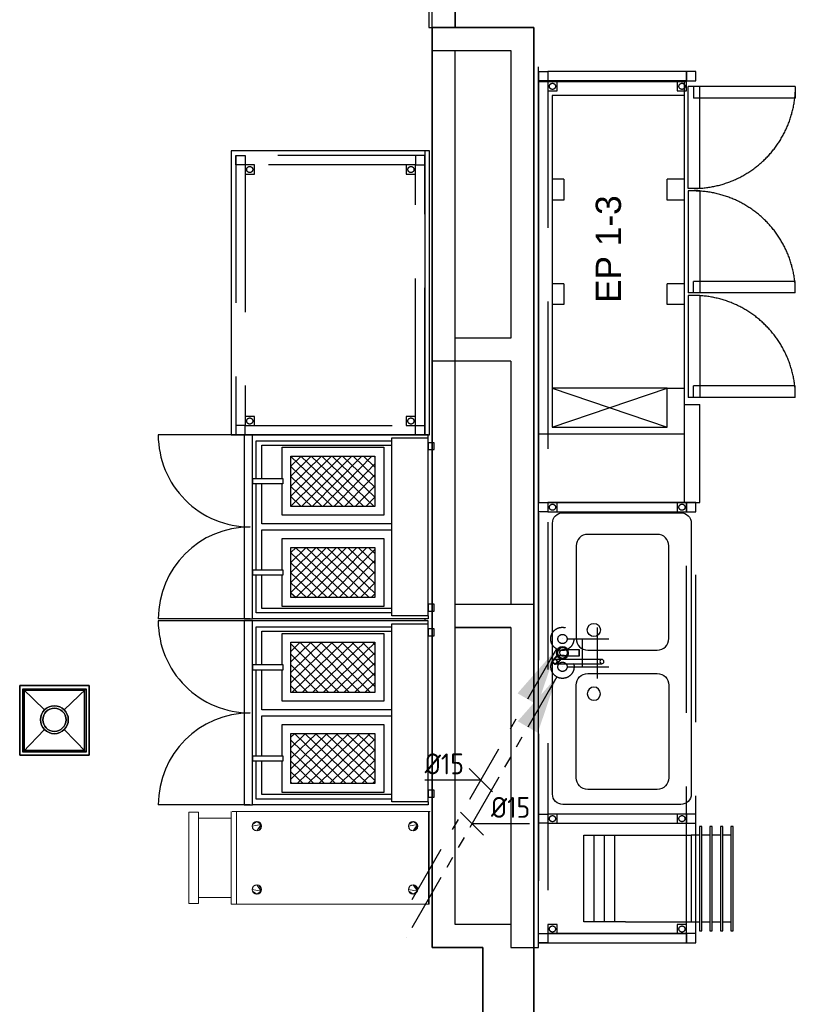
# Model space of a CAD drawing. Header units: millimetres. Extents: x -110 to 230337154, y -20 to 1103899040.
# Tile 36 of 58: x 115179676 to 115183024, y 551926877 to 551931126. Entities that reach past the tile are written whole.
import ezdxf
from ezdxf.enums import TextEntityAlignment as Align

# ---------------------------------------------------------------- set-up
doc = ezdxf.new("R2010")
doc.units = ezdxf.units.MM
doc.header["$LTSCALE"] = 50
for name, pattern in [('2322109', [10, 5, -2, 1, -2]), ('2322109_a', [10, 5, -2, 1, -2]), ('2322110', [10, 5, -1, 1, -1, 1, -1]), ('2322110_a', [10, 5, -1, 1, -1, 1, -1]), ('DASHED', [19.049999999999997, 12.7, -6.35]), ('DASHED2', [9.375, 6.25, -3.125])]:
    doc.linetypes.add(name, pattern=pattern)
doc.layers.get('0').update_dxf_attribs({"lineweight": 5})
for name, color, linetype in [('2D APPARATUUR', 7, 'Continuous'), ('2D APPARATUUR ONDERBOUW', 40, 'DASHED'), ('ONDERLEGGER BOUWKUNDIG', 7, 'Continuous'), ('WL531---', 5, '2322109'), ('WL532---', 1, '2322110'), ('WM531---', 1, 'Continuous'), ('WM532---', 1, 'Continuous')]:
    doc.layers.add(name, color=color, linetype=linetype)
doc.styles.add('DVD_VBC_Arial', font='arial.ttf')
doc.styles.add('STABICAD-018', font='ISOCP.SHX', dxfattribs={"height": 90})
doc.styles.get("Standard").update_dxf_attribs({"font": 'arial.ttf'})

# ---------------------------------------------------------------- blocks, each defined once
blk = doc.blocks.new('FOSTER KWB EP 1-3')
at = {"layer": '2D APPARATUUR ONDERBOUW', "ltscale": 40}
for p, q in [((1816, 0), (0, 0)), ((0, 0), (0, -630)), ((296, 0), (296, -630)), ((1816, -630), (1816, 0)), ((1756, -60), (326, -60)), ((326, -60), (326, -556)), ((493, -60), (326, -556)), ((326, -60), (493, -556)), ((493, -556), (493, -60)), ((854, -110), (854, -60)), ((944, -110), (944, -60)), ((1305, -110), (1305, -60)), ((1395, -110), (1395, -60)), ((1756, -630), (1756, -60)), ((944, -110), (854, -110)), ((1395, -110), (1305, -110)), ((326, -556), (493, -556)), ((493, -556), (493, -630)), ((854, -556), (944, -556)), ((854, -630), (854, -556)), ((944, -630), (944, -556)), ((1305, -556), (1395, -556)), ((1305, -630), (1305, -556)), ((1395, -630), (1395, -556)), ((0, -630), (1816, -630)), ((0, -630), (0, -697)), ((423.5, -630), (423.5, -697)), ((893.5, -647), (453.5, -647)), ((453.5, -697), (453.5, -647)), ((453.5, -1109), (453.5, -669)), ((453.5, -669), (503.5, -669)), ((503.5, -1109), (503.5, -669)), ((893.5, -697), (893.5, -647)), ((1344.5, -647), (904.5, -647)), ((904.5, -697), (904.5, -647)), ((904.5, -1109), (904.5, -669)), ((904.5, -669), (954.5, -669)), ((954.5, -1109), (954.5, -669)), ((1344.5, -697), (1344.5, -647)), ((1355.5, -647), (1795.5, -647)), ((1355.5, -697), (1355.5, -647)), ((1745.5, -1109), (1745.5, -669)), ((1795.5, -669), (1745.5, -669)), ((1795.5, -697), (1795.5, -647)), ((1795.5, -1109), (1795.5, -669)), ((0, -697), (423.5, -697)), ((893.5, -697), (453.5, -697)), ((1344.5, -697), (904.5, -697)), ((1355.5, -697), (1795.5, -697)), ((453.5, -1109), (503.5, -1109)), ((904.5, -1109), (954.5, -1109)), ((1795.5, -1109), (1745.5, -1109))]:
    blk.add_line(p, q, dxfattribs=at)
for centre, start, end in [((453.5059568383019, -669.7104624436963), 273.2564192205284, 359.7018603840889), ((904.5059568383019, -669.7104624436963), 273.2564192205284, 359.7018603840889), ((1795.494043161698, -669.7104624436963), 180.2981396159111, 266.7435807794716)]:
    blk.add_arc(centre, 440, start, end, dxfattribs=at)
blk.add_text('EP 1-3 ', height=108.7232938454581, dxfattribs=at).set_placement((861.4099698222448, -356.225316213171), (1367.944824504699, -356.225316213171), align=Align.ALIGNED)
blk = doc.blocks.new('SPB 54')
at = {"layer": '2D APPARATUUR'}
for p, q in [((200, 399.9999999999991), (-200, 399.9999999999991)), ((200, 399.9999999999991), (-200, 399.9999999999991)), ((-250, 349.9999999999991), (-250, 50)), ((250, 50), (250, 349.9999999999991)), ((250, 50), (250, 349.9999999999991)), ((-200, 0), (200, 0)), ((-200, 0), (200, 0))]:
    blk.add_line(p, q, dxfattribs=at)
blk.add_circle((-162.632906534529, 323.3518802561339), 28.39576597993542, dxfattribs=at)
for centre, start, end in [((-200, 349.9999999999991), 90, 180), ((200, 349.9999999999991), 0, 90), ((200, 349.9999999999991), 0, 90), ((-200, 50), 180, 270), ((200, 50), 270, 0), ((200, 50), 270, 0)]:
    blk.add_arc(centre, 50, start, end, dxfattribs=at)
blk = doc.blocks.new('Kraan Grohe Eurosmart 2D')
at = {"layer": '2D APPARATUUR'}
for p, q in [((-46.5, 32.14027596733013), (-46.5, 32.31279690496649)), ((-44.63552832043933, 21.77101289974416), (-25.38568033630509, 5.618472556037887)), ((-25.38568033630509, 5.618472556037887), (-44.63552832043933, 21.77101289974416)), ((-11.008409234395, 23.5545096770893), (-29.86341202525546, 39.37573556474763)), ((-29.86341202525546, 39.37573556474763), (-11.008409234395, 23.5545096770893)), ((-28.5, 32.31279690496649), (-28.5, 32.14027596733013)), ((-25.38568033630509, 5.618472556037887), (-25.38568033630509, 5.618472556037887)), ((-11.008409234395, 23.5545096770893), (-11.008409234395, 23.5545096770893)), ((13.27442353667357, -71.44195487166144), (13.27442353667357, 0)), ((-13.08974020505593, -2.206585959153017), (-13.08974020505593, -71.44195487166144)), ((-13.08974020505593, -17.20951713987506), (-13.08974020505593, -72.78170083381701)), ((13.27442353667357, -72.78170083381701), (13.27442353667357, -17.06746784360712)), ((-13.08974020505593, -72.78170083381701), (-13.08974020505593, -71.44195487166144)), ((-13.08974020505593, -71.44195487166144), (13.27442353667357, -71.44195487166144)), ((-13.08974020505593, -72.78170083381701), (13.27442353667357, -72.78170083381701)), ((-13.08974020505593, -73.07965132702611), (13.27442353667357, -73.07965132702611)), ((13.27442353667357, -71.44195487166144), (13.27442353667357, -72.78170083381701))]:
    blk.add_line(p, q, dxfattribs=at)
at = {"layer": '2D APPARATUUR', "flags": 128}
for points in [[(-46.5, 32.31279690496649), (-45.33539619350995, 36.7407271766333), (-42.14298522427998, 40.02270534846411), (-37.74896575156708, 41.30935269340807), (-33.29051373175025, 40.26768379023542), (-29.92148031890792, 37.16728343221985), (-28.51377421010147, 32.81053785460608), (-28.5, 32.31279690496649)], [(-28.5, 32.31279690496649), (-29.66460380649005, 27.88486663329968), (-32.85701477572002, 24.60288846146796), (-37.25103424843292, 23.316241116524), (-41.70948626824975, 24.35791001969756), (-45.07851968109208, 27.45831037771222), (-46.48622578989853, 31.8150559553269), (-46.5, 32.31279690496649)], [(-46.5, 32.31279690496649), (-46.5, 31.12450602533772), (-46.5, 27.58755502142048), (-46.5, 21.78505271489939), (-46.5, 13.85334228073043), (-46.5, 3.978797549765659), (-46.5, -7.606556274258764), (-46.5, -20.63049458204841), (-46.5, -34.78698990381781), (-46.5, -49.74340273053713), (-46.5, -65.14829764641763), (-46.5, -80.63970111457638), (-46.5, -95.8536068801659), (-46.5, -110.4325291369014), (-46.5, -124.0339024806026), (-46.5, -136.3381312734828), (-46.5, -147.0560992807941), (-46.5, -155.9359631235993), (-46.5, -162.7690699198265), (-46.5, -167.3948600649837), (-46.5, -169.7046399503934), (-46.5, -169.9451092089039)], [(-28.5, -169.9451092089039), (-28.5, -168.3963160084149), (-28.5, -164.5079810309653), (-28.5, -158.371469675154), (-28.5, -150.130973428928), (-28.5, -139.9801217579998), (-28.5, -128.1574323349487), (-28.5, -114.9407065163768), (-28.5, -100.6405017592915), (-28.5, -85.59283435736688), (-28.5, -70.15128396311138), (-28.5, -54.67868541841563), (-28.5, -39.53860311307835), (-28.5, -25.08678820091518), (-28.5, -11.66281940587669), (-28.5, 0.4178761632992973), (-28.5, 10.87143470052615), (-28.5, 19.45222573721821), (-28.5, 25.95862379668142), (-28.5, 30.23774604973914), (-28.5, 32.18904464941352), (-28.5, 32.31279690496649)], [(0, -24.5), (-7.514973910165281, -23.31898726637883), (-14.30543517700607, -19.88980956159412), (-19.71672084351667, -14.54307117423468), (-23.2271331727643, -7.794246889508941), (-24.498236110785, -0.293985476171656), (-23.40748363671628, 7.234618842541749), (-20.06003432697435, 14.06573932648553), (-14.77861310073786, 19.54079309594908), (-8.072397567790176, 23.13193458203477), (-0.5879286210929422, 24.4929446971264), (0, 24.5)], [(0, 22.108254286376), (-7.126156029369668, 20.92827770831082), (-13.49162809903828, 17.51430497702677), (-18.41693171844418, 12.23076177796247), (-21.37631367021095, 5.641641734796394), (-22.05387371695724, -1.549697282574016), (-20.37728548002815, -8.57561333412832), (-16.52551694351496, -14.68612261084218), (-10.90972645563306, -19.22895671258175), (-4.129373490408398, -21.71918926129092), (0, -22.108254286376)], [(0, 24.5), (7.514973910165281, 23.31898726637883), (14.30543517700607, 19.88980956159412), (19.71672084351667, 14.54307117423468), (23.2271331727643, 7.79424688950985), (24.498236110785, 0.293985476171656), (23.40748363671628, -7.234618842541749), (20.06003432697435, -14.06573932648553), (14.77861310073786, -19.54079309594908), (8.072397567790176, -23.13193458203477), (0.5879286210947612, -24.4929446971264), (0, -24.5)], [(0, -22.108254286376), (7.126156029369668, -20.92827770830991), (13.49162809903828, -17.51430497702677), (18.41693171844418, -12.23076177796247), (21.37631367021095, -5.641641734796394), (22.05387371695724, 1.549697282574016), (20.37728548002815, 8.57561333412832), (16.52551694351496, 14.68612261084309), (10.90972645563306, 19.22895671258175), (4.129373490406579, 21.71918926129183), (0, 22.108254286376)]]:
    blk.add_lwpolyline(points, dxfattribs=at)
at = {"layer": '2D APPARATUUR'}
for centre, radius, start, end in [((-37.24947017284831, 30.57337423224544), 11.49066664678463, 50.0000000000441, 230.0000000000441), ((-37.24947017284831, 30.57337423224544), 11.49066664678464, 50.0000000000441, 230.0000000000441), ((-37.5, 32.14027596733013), 9.000000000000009, 0, 180), ((-37.5, 32.14027596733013), 9.000000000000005, 180, 0), ((0, 0), 26.6459760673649, 90, 270), ((0, 0), 25.99999999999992, 90, 270), ((0, 0), 25.99999999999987, 90, 270), ((0, 0), 25.99999999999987, 90, 270), ((0, 0), 25.99999999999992, 167.5202177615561, 270), ((0, 0), 25.99999999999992, 115.0494530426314, 167.5202177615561), ((0, 0), 22.57185012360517, 90, 270), ((0, 0), 22.10825428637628, 90, 270), ((0, 0), 13.27442353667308, 90, 189.5686011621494), ((0, 0), 25.99999999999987, 90, 115.0494530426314), ((0, 0), 26.6459760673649, 270, 90), ((0, 0), 25.99999999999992, 270, 90), ((0, 0), 25.99999999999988, 270, 90), ((0, 0), 25.99999999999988, 270, 90), ((0, 0), 25.99999999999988, 270, 90), ((0, 0), 22.57185012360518, 270, 90), ((0, 0), 22.10825428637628, 270, 90), ((0, 0), 13.27442353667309, 0, 90), ((0, 0), 21.62195131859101, 232.742998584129, 270), ((0, 0), 21.62195131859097, 270, 307.8744112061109)]:
    blk.add_arc(centre, radius, start, end, dxfattribs=at)
for major_axis, ratio, start_param, end_param in [((-9, 1.302413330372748e-11), 0.9997275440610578, 3.141592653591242, 6.283185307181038), ((-9.000000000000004, 2.60756931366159e-11), 0.9997275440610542, 2.902789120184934e-12, 3.141592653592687)]:
    blk.add_ellipse((-37.5, -169.9451092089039), major_axis=major_axis, ratio=ratio, start_param=start_param, end_param=end_param, dxfattribs=at)
blk.add_open_spline([(-46.5, 32.14027596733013), (-46.5, 33.18642906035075), (-46.1313515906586, 35.27897143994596), (-44.53881877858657, 38.04055024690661), (-42.09431426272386, 40.09367758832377), (-39.09531460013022, 41.18518889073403), (-35.90773071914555, 41.18572975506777), (-32.40436267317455, 39.91273472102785), (-29.34129404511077, 36.85079219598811), (-28.5, 33.70897587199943), (-28.5, 32.14027596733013)], degree=3, knots=[0, 0, 0, 0, 0.1111111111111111, 0.2222222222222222, 0.3333333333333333, 0.4444444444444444, 0.5555555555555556, 0.6666666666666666, 0.8333333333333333, 1, 1, 1, 1], dxfattribs=at)
for points in [[(-28.5, 32.14027596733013), (-28.5, 31.09275462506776), (-28.86988665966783, 28.99857249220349), (-30.46138468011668, 26.240109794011), (-32.90609497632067, 24.18651434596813), (-35.90492766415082, 23.09549188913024), (-39.09240168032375, 23.09440026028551), (-42.09493269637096, 24.18761622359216), (-44.53421483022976, 26.23508403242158), (-46.13099362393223, 28.99886564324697), (-46.5, 31.09300427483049), (-46.5, 32.14027596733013)], [(13.27442353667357, 0), (13.27442353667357, -3.076832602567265), (13.27442353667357, -8.998243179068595), (13.27442353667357, -14.45514449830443), (13.27442353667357, -17.06746784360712)], [(-13.08974020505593, -17.20951713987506), (-13.08974020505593, -14.93101350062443), (-13.08974020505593, -10.15202133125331), (-13.08974020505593, -4.929059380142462), (-13.08974020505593, -2.206585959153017)]]:
    blk.add_open_spline(points, degree=3, dxfattribs=at)
blk = doc.blocks.new('KRAAN GROHE EURO SMART')
at = {"layer": '2D APPARATUUR'}
blk.add_blockref('Kraan Grohe Eurosmart 2D', (48.74013681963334, 178.9426571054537), dxfattribs=at)
blk = doc.blocks.new('2x 500x400 + Kraan')
for name, p in [('KRAAN GROHE EURO SMART', (540, 79.99999999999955)), ('SPB 54', (850.2510660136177, -199.9999999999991))]:
    blk.add_blockref(name, p)
at = {"xscale": -1}
blk.add_blockref('SPB 54', (250, -199.9999999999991), dxfattribs=at)
blk = doc.blocks.new('*U95')
at = {"layer": '2D APPARATUUR ONDERBOUW'}
for p, q in [((37.50000000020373, 209.9999999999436), (37.50000000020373, 174.999999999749)), ((412.5000000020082, 174.999999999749), (412.5000000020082, 209.9999999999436)), ((37.50000000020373, 164.9999999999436), (37.50000000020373, 129.999999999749)), ((412.5000000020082, 129.999999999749), (412.5000000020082, 164.9999999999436)), ((37.50000000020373, 119.9999999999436), (37.50000000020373, 84.99999999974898)), ((412.5000000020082, 84.99999999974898), (412.5000000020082, 119.9999999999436)), ((37.50000000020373, -245.0000000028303), (37.50000000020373, 39.20508211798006)), ((412.5000000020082, -245.0000000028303), (412.5000000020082, 39.20508211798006))]:
    blk.add_line(p, q, dxfattribs=at)
for points in [[(0, 220), (0, 209.9999999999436), (37.50000000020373, 209.9999999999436), (412.5000000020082, 209.9999999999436), (450.0000000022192, 209.9999999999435), (450.0000000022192, 220)], [(0, 175), (0, 164.9999999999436), (37.50000000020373, 164.9999999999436), (412.5000000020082, 164.9999999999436), (450.0000000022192, 164.9999999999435), (450.0000000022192, 175)], [(0, 130), (0, 119.9999999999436), (37.50000000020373, 119.9999999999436), (412.5000000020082, 119.9999999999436), (450.0000000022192, 119.9999999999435), (450.0000000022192, 130)], [(0, 85), (0, 74.99999999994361), (37.50000000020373, 74.99999999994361), (412.5000000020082, 74.99999999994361), (450.0000000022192, 74.9999999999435), (450.0000000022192, 85)]]:
    blk.add_lwpolyline(points, close=True, dxfattribs=at)
at = {"layer": '2D APPARATUUR ONDERBOUW', "flags": 128}
for points in [[(37.50000000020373, 74.20508211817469), (37.50000000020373, 39.20508211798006), (412.5000000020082, 39.20508211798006), (412.5000000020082, 74.20508211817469)], [(412.5000000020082, -245.0000000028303), (412.5000000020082, -290.0000000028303), (37.50000000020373, -290.0000000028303), (37.50000000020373, -245.0000000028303)], [(412.5000000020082, -290.0000000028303), (412.5000000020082, -335.0000000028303), (37.50000000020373, -335.0000000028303), (37.50000000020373, -290.0000000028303)], [(412.5000000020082, -335.0000000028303), (412.5000000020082, -380.0000000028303), (37.50000000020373, -380.0000000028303), (37.50000000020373, -335.0000000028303)], [(412.5000000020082, -380.0000000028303), (412.5000000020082, -425.0000000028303), (37.50000000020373, -425.0000000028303), (37.50000000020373, -380.0000000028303)]]:
    blk.add_lwpolyline(points, dxfattribs=at)
blk = doc.blocks.new('HENNY PENNY EEG242')
at = {"layer": '2D APPARATUUR'}
h = blk.add_hatch(dxfattribs=at)
h.set_pattern_fill('ANSI37', color=256, scale=10)
h.set_pattern_definition([(45, (0, 0), (-0.8838834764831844, 0.8838834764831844), []), (135, (0, 0), (-0.8838834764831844, -0.8838834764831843), [])])
h.paths.add_polyline_path([(10.0511122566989, 27.63979632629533), (10.0511122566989, 19.11020367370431), (24.33851343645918, 19.11020367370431), (24.33851343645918, 27.63979632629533)])
h = blk.add_hatch(dxfattribs=at)
h.set_pattern_fill('ANSI37', color=256, scale=10)
h.set_pattern_definition([(45, (7.105427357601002e-15, -15.5), (-0.8838834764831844, 0.8838834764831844), []), (135, (7.105427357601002e-15, -15.5), (-0.8838834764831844, -0.8838834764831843), [])])
h.paths.add_polyline_path([(24.33851343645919, 12.13979632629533), (10.0511122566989, 12.13979632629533), (10.05111225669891, 3.610203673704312), (24.33851343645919, 3.610203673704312)])
for p, q in [((1.011744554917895, 30.74999999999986), (1.011744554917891, 31.24999999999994)), ((1.011744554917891, 31.24999999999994), (30.84602168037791, 31.24999999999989)), ((1.011744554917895, 30.74999999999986), (7.162488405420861, 30.74999999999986)), ((1.011744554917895, 30.74999999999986), (1.011744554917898, 0.4999999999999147)), ((7.162488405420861, 30.74999999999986), (7.162488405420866, 0.4999999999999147)), ((7.162488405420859, 30.24999999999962), (30.26101067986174, 30.24999999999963)), ((30.26101067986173, 30.24999999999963), (30.26101067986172, 23.83338276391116)), ((30.84602168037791, 31.24999999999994), (30.84602168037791, -1.4210854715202e-14)), ((32.25000000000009, 31.24999999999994), (30.84602168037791, 31.24999999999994)), ((31.26101067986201, 31.24999999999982), (46.88601067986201, 31.24999999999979)), ((32.2500000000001, -1.4210854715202e-14), (32.25000000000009, 31.24999999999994)), ((-5.329070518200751e-15, 29.91453089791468), (-5.329070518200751e-15, 28.74398668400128)), ((1.011744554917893, 29.91453089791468), (-5.329070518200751e-15, 29.91453089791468)), ((-5.329070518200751e-15, 28.74398668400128), (1.011744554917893, 28.74398668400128)), ((1.011744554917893, 28.74398668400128), (1.011744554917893, 29.91453089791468)), ((7.162488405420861, 29.49999999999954), (29.26174455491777, 29.49999999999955)), ((8.551112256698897, 17.61020367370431), (8.551112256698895, 29.13979632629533)), ((8.551112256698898, 29.13979632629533), (25.83851343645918, 29.13979632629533)), ((25.83851343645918, 29.13979632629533), (25.83851343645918, 23.83338276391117)), ((29.26174455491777, 29.49999999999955), (29.26174455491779, 23.83338276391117)), ((10.0511122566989, 19.11020367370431), (10.0511122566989, 27.63979632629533)), ((10.0511122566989, 27.63979632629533), (24.33851343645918, 27.63979632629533)), ((24.33851343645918, 27.63979632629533), (24.33851343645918, 19.11020367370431)), ((25.71548353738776, 22.90533849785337), (25.71548353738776, 23.83338276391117)), ((25.71548353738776, 23.83338276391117), (30.78826090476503, 23.83338276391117)), ((30.78826090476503, 23.83338276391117), (30.78826090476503, 22.90533849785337)), ((30.78826090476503, 22.90533849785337), (25.71548353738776, 22.90533849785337)), ((25.83851343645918, 22.90533849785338), (25.83851343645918, 17.61020367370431)), ((29.2617445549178, 22.90533849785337), (29.26174455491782, 16.12499999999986)), ((30.26101067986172, 22.90533849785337), (30.26101067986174, 8.333382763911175)), ((24.33851343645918, 19.11020367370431), (10.0511122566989, 19.11020367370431)), ((25.83851343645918, 17.61020367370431), (8.551112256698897, 17.61020367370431)), ((29.26174455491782, 16.12499999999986), (7.162488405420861, 16.12499999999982)), ((7.162488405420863, 15.12499999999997), (29.26174455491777, 15.12499999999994)), ((29.26174455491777, 15.12499999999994), (29.26174455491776, 8.333382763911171)), ((8.5511122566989, 2.110203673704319), (8.551112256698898, 13.63979632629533)), ((8.5511122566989, 13.63979632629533), (25.83851343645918, 13.63979632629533)), ((25.83851343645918, 13.63979632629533), (25.83851343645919, 8.333382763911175)), ((10.0511122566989, 3.610203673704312), (10.0511122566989, 12.13979632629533)), ((10.0511122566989, 12.13979632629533), (24.33851343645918, 12.13979632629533)), ((24.33851343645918, 12.13979632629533), (24.33851343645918, 3.610203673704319)), ((25.71548353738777, 7.405338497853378), (25.71548353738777, 8.333382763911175)), ((25.71548353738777, 8.333382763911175), (30.78826090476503, 8.333382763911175)), ((30.78826090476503, 7.405338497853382), (25.71548353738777, 7.405338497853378)), ((25.83851343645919, 7.405338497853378), (25.83851343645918, 2.110203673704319)), ((29.26174455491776, 7.405338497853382), (29.26174455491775, 1.750000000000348)), ((30.26101067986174, 7.405338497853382), (30.26101067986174, 1.000000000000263)), ((30.78826090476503, 8.333382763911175), (30.78826090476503, 7.405338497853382)), ((24.33851343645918, 3.610203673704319), (10.0511122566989, 3.610203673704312)), ((-1.77635683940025e-15, 2.506013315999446), (1.77635683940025e-15, 1.335469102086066)), ((1.011744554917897, 2.506013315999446), (-1.77635683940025e-15, 2.506013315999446)), ((1.011744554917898, 1.335469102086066), (1.011744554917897, 2.506013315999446)), ((29.26174455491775, 1.750000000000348), (7.162488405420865, 1.750000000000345)), ((25.83851343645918, 2.110203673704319), (8.5511122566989, 2.110203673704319)), ((1.77635683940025e-15, 1.335469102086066), (1.011744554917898, 1.335469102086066)), ((7.162488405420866, 0.4999999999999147), (1.011744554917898, 0.4999999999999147)), ((1.011744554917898, 0.4999999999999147), (1.011744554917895, 0)), ((1.011744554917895, 0), (30.84602168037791, -4.618527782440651e-14)), ((30.26101067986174, 1.000000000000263), (7.162488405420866, 1.000000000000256)), ((31.26101067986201, -1.4210854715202e-14), (46.88601067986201, 3.552713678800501e-15)), ((30.84602168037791, -1.4210854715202e-14), (32.2500000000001, -1.4210854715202e-14))]:
    blk.add_line(p, q, dxfattribs=at)
for centre, radius, start, end in [((31.26101067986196, 31.24999999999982), 15.62500000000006, 270, 359.9999999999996), ((31.26101067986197, -1.77635683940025e-14), 15.62500000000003, 359.9999999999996, 89.99999999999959)]:
    blk.add_arc(centre, radius, start, end, dxfattribs=at)
blk = doc.blocks.new('A$C33cf7a80')
at = {"xscale": 25.4, "yscale": 25.4, "zscale": 25.4}
blk.add_blockref('HENNY PENNY EEG242', (0, 1.364242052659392e-12), dxfattribs=at)
blk = doc.blocks.new('A$C0d90c0dc')
at = {"layer": '2D APPARATUUR', "lineweight": 9}
for p, q in [((0, 1041.235170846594), (0, 186.1365777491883)), ((0, 1037.735170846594), (400, 1037.735170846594)), ((0, 1034.235170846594), (400, 1034.235170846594)), ((400, 1037.735170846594), (400, 182.6365777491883)), ((0, 205.6957278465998), (400, 205.6957278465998)), ((400, 182.6365777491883), (0, 182.6365777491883)), ((28.5, 41.63591043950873), (28.5, 182.6365777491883)), ((371.5, 41.63591043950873), (371.5, 182.6365777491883)), ((3.5, 41.63591043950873), (396.5, 41.63591043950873)), ((3.5, 0), (3.5, 41.63591043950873)), ((396.5, 0), (3.5, 0)), ((396.5, 41.63591043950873), (396.5, 0))]:
    blk.add_line(p, q, dxfattribs=at)
mesh = blk.add_polyface(dxfattribs=at)
corners = [(83.5, 967.735170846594), (81.97759065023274, 975.3888394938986), (77.64213562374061, 981.8773064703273), (71.15366864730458, 986.2127614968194), (63.5, 987.735170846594), (55.84633135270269, 986.2127614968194), (49.35786437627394, 981.8773064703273), (45.02240934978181, 975.3888394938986), (43.5, 967.735170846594), (45.02240934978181, 960.0815021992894), (49.35786437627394, 953.5930352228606), (55.84633135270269, 949.2575801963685), (63.5, 947.735170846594), (71.15366864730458, 949.2575801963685), (77.64213562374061, 953.5930352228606), (81.97759065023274, 960.0815021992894)]
mesh.append_faces([[corners[k] for k in face] for face in [(0, 5, 12, 14)]], dxfattribs={"vtx0": -1, "vtx1": -1, "vtx2": -1, "vtx3": -1})
mesh.append_faces([[corners[k] for k in face] for face in [(8, 11, 12, 5)]], dxfattribs={"vtx0": -1, "vtx2": -1, "vtx3": -1})
mesh.append_faces([[corners[k] for k in face] for face in [(15, 0, 14), (3, 4, 1, 2)]], dxfattribs={"vtx1": -1})
mesh.append_faces([[corners[k] for k in face] for face in [(4, 5, 0, 1)]], dxfattribs={"vtx1": -1, "vtx3": -1})
mesh.append_faces([[corners[k] for k in face] for face in [(6, 7, 8, 5), (12, 13, 14)]], dxfattribs={"vtx2": -1})
mesh.append_faces([[corners[k] for k in face] for face in [(8, 9, 10, 11)]], dxfattribs={"vtx3": -1})
mesh = blk.add_polyface(dxfattribs=at)
corners = [(316.5000000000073, 967.735170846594), (318.0224093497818, 975.3888394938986), (322.3578643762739, 981.8773064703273), (328.8463313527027, 986.2127614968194), (336.5000000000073, 987.735170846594), (344.1536686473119, 986.2127614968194), (350.6421356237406, 981.8773064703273), (354.9775906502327, 975.3888394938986), (356.5000000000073, 967.735170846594), (354.9775906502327, 960.0815021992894), (350.6421356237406, 953.5930352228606), (344.1536686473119, 949.2575801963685), (336.5000000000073, 947.735170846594), (328.8463313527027, 949.2575801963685), (322.3578643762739, 953.5930352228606), (318.0224093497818, 960.0815021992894)]
mesh.append_faces([[corners[k] for k in face] for face in [(5, 8, 7, 6), (14, 0, 15)]], dxfattribs={"vtx0": -1})
mesh.append_faces([[corners[k] for k in face] for face in [(14, 12, 5, 0)]], dxfattribs={"vtx0": -1, "vtx1": -1, "vtx2": -1, "vtx3": -1})
mesh.append_faces([[corners[k] for k in face] for face in [(5, 12, 11, 8)]], dxfattribs={"vtx0": -1, "vtx2": -1, "vtx3": -1})
mesh.append_faces([[corners[k] for k in face] for face in [(2, 1, 4, 3)]], dxfattribs={"vtx1": -1})
mesh.append_faces([[corners[k] for k in face] for face in [(1, 0, 5, 4)]], dxfattribs={"vtx1": -1, "vtx3": -1})
mesh.append_faces([[corners[k] for k in face] for face in [(14, 13, 12)]], dxfattribs={"vtx2": -1})
mesh.append_faces([[corners[k] for k in face] for face in [(11, 10, 9, 8)]], dxfattribs={"vtx3": -1})
mesh = blk.add_polyface(dxfattribs=at)
corners = [(83.5, 293.735170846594), (81.97759065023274, 301.3888394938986), (77.64213562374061, 307.8773064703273), (71.15366864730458, 312.2127614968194), (63.5, 313.735170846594), (55.84633135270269, 312.2127614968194), (49.35786437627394, 307.8773064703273), (45.02240934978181, 301.3888394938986), (43.5, 293.735170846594), (45.02240934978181, 286.0815021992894), (49.35786437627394, 279.5930352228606), (55.84633135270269, 275.2575801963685), (63.5, 273.735170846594), (71.15366864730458, 275.2575801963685), (77.64213562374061, 279.5930352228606), (81.97759065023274, 286.0815021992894)]
mesh.append_faces([[corners[k] for k in face] for face in [(0, 5, 12, 14)]], dxfattribs={"vtx0": -1, "vtx1": -1, "vtx2": -1, "vtx3": -1})
mesh.append_faces([[corners[k] for k in face] for face in [(8, 11, 12, 5)]], dxfattribs={"vtx0": -1, "vtx2": -1, "vtx3": -1})
mesh.append_faces([[corners[k] for k in face] for face in [(15, 0, 14), (3, 4, 1, 2)]], dxfattribs={"vtx1": -1})
mesh.append_faces([[corners[k] for k in face] for face in [(4, 5, 0, 1)]], dxfattribs={"vtx1": -1, "vtx3": -1})
mesh.append_faces([[corners[k] for k in face] for face in [(6, 7, 8, 5), (12, 13, 14)]], dxfattribs={"vtx2": -1})
mesh.append_faces([[corners[k] for k in face] for face in [(8, 9, 10, 11)]], dxfattribs={"vtx3": -1})
mesh = blk.add_polyface(dxfattribs=at)
corners = [(316.5000000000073, 293.735170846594), (318.0224093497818, 301.3888394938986), (322.3578643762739, 307.8773064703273), (328.8463313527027, 312.2127614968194), (336.5000000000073, 313.735170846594), (344.1536686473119, 312.2127614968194), (350.6421356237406, 307.8773064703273), (354.9775906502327, 301.3888394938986), (356.5000000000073, 293.735170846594), (354.9775906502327, 286.0815021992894), (350.6421356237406, 279.5930352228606), (344.1536686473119, 275.2575801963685), (336.5000000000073, 273.735170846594), (328.8463313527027, 275.2575801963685), (322.3578643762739, 279.5930352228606), (318.0224093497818, 286.0815021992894)]
mesh.append_faces([[corners[k] for k in face] for face in [(5, 8, 7, 6), (14, 0, 15)]], dxfattribs={"vtx0": -1})
mesh.append_faces([[corners[k] for k in face] for face in [(14, 12, 5, 0)]], dxfattribs={"vtx0": -1, "vtx1": -1, "vtx2": -1, "vtx3": -1})
mesh.append_faces([[corners[k] for k in face] for face in [(5, 12, 11, 8)]], dxfattribs={"vtx0": -1, "vtx2": -1, "vtx3": -1})
mesh.append_faces([[corners[k] for k in face] for face in [(2, 1, 4, 3)]], dxfattribs={"vtx1": -1})
mesh.append_faces([[corners[k] for k in face] for face in [(1, 0, 5, 4)]], dxfattribs={"vtx1": -1, "vtx3": -1})
mesh.append_faces([[corners[k] for k in face] for face in [(14, 13, 12)]], dxfattribs={"vtx2": -1})
mesh.append_faces([[corners[k] for k in face] for face in [(11, 10, 9, 8)]], dxfattribs={"vtx3": -1})
blk = doc.blocks.new('TAP_MIXER_BATH_120_COLD')
at = {"color": 0, "linetype": 'Continuous'}
for p, q in [((0, 0), (0, 179.9999999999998)), ((120, 0), (120, 179.9999999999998)), ((-50, 129.9999999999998), (170, 129.9999999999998)), ((-5.684341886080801e-14, 64.99999999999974), (120, 64.99999999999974))]:
    blk.add_line(p, q, dxfattribs=at)
blk = doc.blocks.new('*U324')
at = {"color": 0, "linetype": '2322109'}
blk.add_circle((0, 0), 20, dxfattribs=at)
at = {"color": 2, "style": 'DVD_VBC_Arial'}
for tag in ['SECTIONCODE', 'CODE', 'CODE2', 'INDICATIONTEXT', 'POSITIONCODE', 'LABEL']:
    blk.add_attdef(tag, (0, 0), '', height=1.2, dxfattribs=at)
at = {"color": 1, "style": 'DVD_VBC_Arial'}
blk.add_attdef('PRODUCTCODE', (0, 0), '', height=1.8, dxfattribs=at)
blk = doc.blocks.new('*U325')
at = {"color": 0, "linetype": '2322110'}
blk.add_circle((0, 0), 20, dxfattribs=at)
at = {"color": 2, "style": 'DVD_VBC_Arial'}
for tag in ['SECTIONCODE', 'CODE', 'CODE2', 'INDICATIONTEXT', 'POSITIONCODE', 'LABEL']:
    blk.add_attdef(tag, (0, 0), '', height=1.2, dxfattribs=at)
at = {"color": 1, "style": 'DVD_VBC_Arial'}
blk.add_attdef('PRODUCTCODE', (0, 0), '', height=1.8, dxfattribs=at)
blk = doc.blocks.new('*U379')
at = {"linetype": '2322109'}
blk.add_hatch(color=2, dxfattribs=at).paths.add_polyline_path([(-25, -43.30127012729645), (-106.6987298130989, -284.8076211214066), (-193.3012701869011, -234.8076211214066)], flags=0)
at = {"color": 0, "linetype": '2322109'}
blk.add_line((0, 0), (0, 0, 1), dxfattribs=at)
at = {"color": 2, "linetype": '2322109_a'}
blk.add_line((-25, -43.30127012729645, 1), (-675, -1169.134295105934, 1), dxfattribs=at)
at = {"color": 2, "linetype": '2322109'}
blk.add_circle((0, 0, 1), 50, dxfattribs=at)
at = {"color": 2}
for tag, p, style in [('SECTIONCODE', (150, 150), 'DVD_VBC_Arial'), ('POSITIONCODE', (150, 150), 'DVD_VBC_Arial'), ('CODE', (0, 100), 'STABICAD-018'), ('FLOORCODE', (0, 0, -50), 'STABICAD-018')]:
    blk.add_attdef(tag, p, '', height=1.2, dxfattribs=dict(at, style=style))
blk = doc.blocks.new('*U377')
at = {"linetype": '2322110'}
blk.add_hatch(color=2, dxfattribs=at).paths.add_polyline_path([(-25, -43.30127012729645), (-106.6987298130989, -284.8076211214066), (-193.3012701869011, -234.8076211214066)], flags=0)
at = {"color": 0, "linetype": '2322110'}
blk.add_line((0, 0), (0, 0, 1), dxfattribs=at)
at = {"color": 2, "linetype": '2322110_a'}
blk.add_line((-25, -43.30127012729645, 1), (-675, -1169.134295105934, 1), dxfattribs=at)
at = {"color": 2, "linetype": '2322110'}
blk.add_circle((0, 0, 1), 50, dxfattribs=at)
at = {"color": 2}
for tag, p, style in [('SECTIONCODE', (150, 150), 'DVD_VBC_Arial'), ('POSITIONCODE', (150, 150), 'DVD_VBC_Arial'), ('CODE', (0, 100), 'STABICAD-018'), ('FLOORCODE', (0, 0, -50), 'STABICAD-018')]:
    blk.add_attdef(tag, p, '', height=1.2, dxfattribs=dict(at, style=style))
blk = doc.blocks.new('*U397')
at = {"color": 0, "linetype": 'Continuous'}
for p, q in [((-50, 50), (49.99999999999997, -50)), ((-26.43512403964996, 0), (-242.1630461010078, 0)), ((0, 0), (-26.43512403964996, 3.237369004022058e-15))]:
    blk.add_line(p, q, dxfattribs=at)
at = {"color": 0, "linetype": 'Continuous', "style": 'STABICAD-018'}
blk.add_text('%%c15', height=90, dxfattribs=at).set_placement((-242.1630461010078, 25))
at = {"color": 2, "style": 'DVD_VBC_Arial'}
blk.add_attdef('CODE', (0, 0), '', height=1.2, dxfattribs=at)
blk = doc.blocks.new('*U398')
at = {"color": 0, "linetype": 'Continuous'}
for p, q in [((50, -50), (-49.99999999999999, 49.99999999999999)), ((0, 0), (31.87490543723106, 0)), ((31.87490543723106, 0), (247.6028274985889, 0))]:
    blk.add_line(p, q, dxfattribs=at)
at = {"color": 0, "linetype": 'Continuous', "style": 'STABICAD-018'}
blk.add_text('%%c15', height=90, dxfattribs=at).set_placement((81.87490543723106, 25))
at = {"color": 2, "style": 'DVD_VBC_Arial'}
blk.add_attdef('CODE', (0, 0), '', height=1.2, dxfattribs=at)

msp = doc.modelspace()

# ---------------------------------------------------------------- linework, layer by layer
at = {"layer": '2D APPARATUUR'}
for p, q in [((115181915.99, 551927122.005), (115181915.99, 551930922.005)), ((115181445.090405, 551930559.0048157), (115181425.090405, 551930559.0048157)), ((115181425.090405, 551930559.0048157), (115181425.090405, 551929333.9482589)), ((115181425.090405, 551928540.1982589), (115181425.090405, 551928531.2265867)), ((115181895.99, 551927122.005), (115181915.99, 551927122.005))]:
    msp.add_line(p, q, dxfattribs=at)
msp.add_lwpolyline([(115180589.090405, 551929333.9482589), (115181445.090405, 551929333.9482589), (115181445.090405, 551930559.0048157), (115180589.090405, 551930559.0048157)], close=True, dxfattribs=at)
msp.add_lwpolyline([(115182020.99, 551928998.2359416), (115182530.0853783, 551928998.2359416, -0.414213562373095), (115182575.0853783, 551928953.2359416), (115182575.0853783, 551927784.4044849, -0.414213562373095), (115182530.0853783, 551927739.4044849), (115182020.99, 551927739.4044849, -0.414213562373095), (115181975.99, 551927784.4044849), (115181975.99, 551928953.2359416, -0.414213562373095)], format="xyb", close=True, dxfattribs=at)
at = {"layer": '2D APPARATUUR ONDERBOUW'}
for points in [[(115182595.0853783, 551930862.005), (115182595.0853783, 551930902.005), (115181915.99, 551930902.005), (115181915.99, 551927142.005), (115182595.0853783, 551927142.005), (115182595.0853783, 551929041.9768907)], [(115182555.0853783, 551930862.005), (115181955.99, 551930862.005), (115181955.99, 551927182.005), (115182555.0853783, 551927182.005), (115182555.0853783, 551929041.9768907)]]:
    msp.add_lwpolyline(points, dxfattribs=at)
for points in [[(115181955.99, 551930862.005), (115181915.99, 551930862.005), (115181915.99, 551930902.005), (115181955.99, 551930902.005)], [(115181955.99, 551930862.005), (115182555.0853783, 551930862.005), (115182555.0853783, 551930902.005), (115181955.99, 551930902.005)], [(115182555.0853783, 551930862.005), (115182595.0853783, 551930862.005), (115182595.0853783, 551930902.005), (115182555.0853783, 551930902.005)], [(115181955.99, 551930817.9768907), (115181995.99, 551930817.9768907), (115181995.99, 551930857.9768907), (115181955.99, 551930857.9768907)], [(115182515.0853783, 551930817.9768907), (115182555.0853783, 551930817.9768907), (115182555.0853783, 551930857.9768907), (115182515.0853783, 551930857.9768907)], [(115180609.090405, 551929333.9482589), (115181425.090405, 551929333.9482589), (115181425.090405, 551930539.0048157), (115180609.090405, 551930539.0048157)], [(115180649.090405, 551930499.0048157), (115180609.090405, 551930499.0048157), (115180609.090405, 551930539.0048157), (115180649.090405, 551930539.0048157)], [(115181385.090405, 551930499.0048157), (115181425.090405, 551930499.0048157), (115181425.090405, 551930539.0048157), (115181385.090405, 551930539.0048157)], [(115180649.090405, 551929373.9482589), (115181385.090405, 551929373.9482589), (115181385.090405, 551930499.0048157), (115180649.090405, 551930499.0048157)], [(115180649.090405, 551930459.0048157), (115180689.090405, 551930459.0048157), (115180689.090405, 551930499.0048157), (115180649.090405, 551930499.0048157)], [(115181345.090405, 551930459.0048157), (115181385.090405, 551930459.0048157), (115181385.090405, 551930499.0048157), (115181345.090405, 551930499.0048157)], [(115180649.090405, 551929373.9482589), (115180689.090405, 551929373.9482589), (115180689.090405, 551929413.9482589), (115180649.090405, 551929413.9482589)], [(115181345.090405, 551929373.9482589), (115181385.090405, 551929373.9482589), (115181385.090405, 551929413.9482589), (115181345.090405, 551929413.9482589)], [(115180609.090405, 551929333.9482589), (115180649.090405, 551929333.9482589), (115180649.090405, 551929373.9482589), (115180609.090405, 551929373.9482589)], [(115181385.090405, 551929373.9482589), (115181425.090405, 551929373.9482589), (115181425.090405, 551929333.9482589), (115181385.090405, 551929333.9482589)], [(115181955.99, 551929001.9768907), (115181915.99, 551929001.9768907), (115181915.99, 551929041.9768907), (115181955.99, 551929041.9768907)], [(115181955.99, 551929001.9768907), (115182555.0853783, 551929001.9768907), (115182555.0853783, 551929041.9768907), (115181955.99, 551929041.9768907)], [(115181955.99, 551929001.9768907), (115181995.99, 551929001.9768907), (115181995.99, 551929041.9768907), (115181955.99, 551929041.9768907)], [(115182515.0853783, 551929001.9768907), (115182555.0853783, 551929001.9768907), (115182555.0853783, 551929041.9768907), (115182515.0853783, 551929041.9768907)], [(115182555.0853783, 551929001.9768907), (115182595.0853783, 551929001.9768907), (115182595.0853783, 551929041.9768907), (115182555.0853783, 551929041.9768907)], [(115181955.99, 551927658.1716383), (115181915.99, 551927658.1716383), (115181915.99, 551927698.1716383), (115181955.99, 551927698.1716383)], [(115181955.99, 551927658.1716383), (115182555.0853783, 551927658.1716383), (115182555.0853783, 551927698.1716383), (115181955.99, 551927698.1716383)], [(115181955.99, 551927658.1716383), (115181995.99, 551927658.1716383), (115181995.99, 551927698.1716383), (115181955.99, 551927698.1716383)], [(115182515.0853783, 551927658.1716383), (115182555.0853783, 551927658.1716383), (115182555.0853783, 551927698.1716383), (115182515.0853783, 551927698.1716383)], [(115182555.0853783, 551927658.1716383), (115182595.0853783, 551927658.1716383), (115182595.0853783, 551927698.1716383), (115182555.0853783, 551927698.1716383)], [(115181955.99, 551927182.005), (115181995.99, 551927182.005), (115181995.99, 551927222.005), (115181955.99, 551927222.005)], [(115182515.0853783, 551927182.005), (115182555.0853783, 551927182.005), (115182555.0853783, 551927222.005), (115182515.0853783, 551927222.005)], [(115181955.99, 551927142.005), (115181915.99, 551927142.005), (115181915.99, 551927182.005), (115181955.99, 551927182.005)], [(115181955.99, 551927142.005), (115182555.0853783, 551927142.005), (115182555.0853783, 551927182.005), (115181955.99, 551927182.005)], [(115182555.0853783, 551927142.005), (115182595.0853783, 551927142.005), (115182595.0853783, 551927182.005), (115182555.0853783, 551927182.005)]]:
    msp.add_lwpolyline(points, close=True, dxfattribs=at)
for centre in [(115181975.99, 551930837.9768907), (115182535.0853783, 551930837.9768907), (115180669.090405, 551930479.0048157), (115181365.090405, 551930479.0048157), (115180669.090405, 551929393.9482589), (115181365.090405, 551929393.9482589), (115181975.99, 551929021.9768907), (115182535.0853783, 551929021.9768907), (115181975.99, 551927678.1716383), (115182535.0853783, 551927678.1716383), (115181975.99, 551927202.005), (115182535.0853783, 551927202.005)]:
    msp.add_circle(centre, 13.21137403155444, dxfattribs=at)
at = {"layer": 'ONDERLEGGER BOUWKUNDIG'}
for p, q in [((115181455.99, 551927122.005), (115181455.99, 551943652.005)), ((115181555.99, 551933134.005), (115181555.99, 551931092.005)), ((115181441.99, 551931159.005), (115181441.99, 551931092.005)), ((115181555.99, 551931092.005), (115181555.99, 551931159.005)), ((115181441.99, 551931092.005), (115181555.99, 551931092.005)), ((115181895.99, 551931092.005), (115181455.99, 551931092.005)), ((115181455.99, 551931092.005), (115181455.99, 551927122.005)), ((115181555.99, 551931092.005), (115181895.99, 551931092.005)), ((115181895.99, 551923322.005), (115181895.99, 551931092.005)), ((115181895.99, 551931092.005), (115181895.99, 551923322.005)), ((115181455.99, 551930992.005), (115181795.99, 551930992.005)), ((115181555.99, 551927222.005), (115181555.99, 551930992.005)), ((115181795.99, 551930991.6098115), (115181555.99, 551930991.6098115)), ((115181795.99, 551930992.005), (115181795.99, 551929752.005)), ((115181555.99, 551929752.8973438), (115181795.99, 551929752.8973438)), ((115181795.99, 551929752.005), (115181555.99, 551929752.005)), ((115181795.99, 551929652.005), (115181455.99, 551929652.005)), ((115181795.99, 551929652.005), (115181795.99, 551928602.4771029)), ((115181895.99, 551928602.4771029), (115181555.99, 551928602.4771029)), ((115181555.99, 551928502.4771029), (115181795.99, 551928502.4771029)), ((115181795.99, 551928502.3079168), (115181555.99, 551928502.3079168)), ((115181795.99, 551928502.4771029), (115181795.99, 551927122.005)), ((115179675.99, 551928252.005), (115179975.99, 551928252.005)), ((115179675.99, 551927952.005), (115179675.99, 551928252.005)), ((115179975.99, 551928252.005), (115179675.99, 551928252.005)), ((115179675.99, 551928252.005), (115179675.99, 551927952.005)), ((115179783.5635931, 551928147.2863724), (115179688.99, 551928239.005)), ((115179688.99, 551927965.005), (115179688.99, 551928239.005)), ((115179688.99, 551928239.005), (115179962.99, 551928239.005)), ((115179955.99, 551928232.005), (115179695.99, 551928232.005)), ((115179695.99, 551928232.005), (115179695.99, 551927972.005)), ((115179695.99, 551928232.005), (115179955.99, 551928232.005)), ((115179695.99, 551927972.005), (115179695.99, 551928232.005)), ((115179868.4164069, 551928147.2863724), (115179962.99, 551928239.005)), ((115179955.99, 551927972.005), (115179955.99, 551928232.005)), ((115179955.99, 551928232.005), (115179955.99, 551927972.005)), ((115179962.99, 551928239.005), (115179962.99, 551927965.005)), ((115179975.99, 551928252.005), (115179975.99, 551927952.005)), ((115179975.99, 551927952.005), (115179975.99, 551928252.005)), ((115179688.99, 551927965.005), (115179783.5635931, 551928062.4335587)), ((115179962.99, 551927965.005), (115179868.4164069, 551928062.4335587)), ((115179695.99, 551927972.005), (115179955.99, 551927972.005)), ((115179955.99, 551927972.005), (115179695.99, 551927972.005)), ((115179975.99, 551927952.005), (115179675.99, 551927952.005)), ((115179675.99, 551927952.005), (115179975.99, 551927952.005)), ((115179962.99, 551927965.005), (115179688.99, 551927965.005)), ((115181555.99, 551927222.3079168), (115181795.99, 551927222.3079168)), ((115181795.99, 551927222.005), (115181555.99, 551927222.005)), ((115181455.99, 551927122.005), (115181675.99, 551927122.005)), ((115181675.99, 551927122.005), (115181455.99, 551927122.005)), ((115181675.99, 551927122.005), (115181675.99, 551923602.005)), ((115181675.99, 551923602.005), (115181675.99, 551927122.005)), ((115181795.99, 551927122.005), (115181895.99, 551927122.005))]:
    msp.add_line(p, q, dxfattribs=at)
for radius in [60.00000000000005, 50.00000000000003]:
    msp.add_circle((115179825.99, 551928104.8599656), radius, dxfattribs=at)
for radius, start, end in [(59.99999999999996, 0, 180), (50.00000000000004, 0, 180), (59.99999999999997, 180, 0), (50.00000000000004, 180, 0)]:
    msp.add_arc((115179825.99, 551928104.8599656), radius, start, end, dxfattribs=at)

# ---------------------------------------------------------------- block references
at = {"layer": '2D APPARATUUR', "color": 251, "linetype": 'DASHED2', "true_color": 0x636466, "rotation": 180}
for p in [(115181464.9585291, 551929333.9482589), (115181464.9585291, 551928531.2265867)]:
    msp.add_blockref('A$C33cf7a80', p, dxfattribs=at)
at = {"layer": '2D APPARATUUR', "rotation": 270}
msp.add_blockref('A$C0d90c0dc', (115180406.4538272, 551927709.0048157), dxfattribs=at)
at = {"layer": '2D APPARATUUR ONDERBOUW'}
for name, p, rotation in [('FOSTER KWB EP 1-3', (115181915.4370032, 551929041.9768907), 90), ('2x 500x400 + Kraan', (115182278.2493006, 551927804.6579125), 90), ('*U95', (115182535.8802962, 551927644.834818), 270)]:
    msp.add_blockref(name, p, dxfattribs=dict(at, rotation=rotation))
at = {"layer": 'WL531---', "linetype": '2322109'}
for name, p in [('*U379', (115182018.5061402, 551928453.8586335, -1)), ('*U324', (115182019.3066435, 551928453.3980494, 700))]:
    msp.add_blockref(name, p, dxfattribs=at)
at = {"layer": 'WL531---', "color": 2, "linetype": '2322109', "rotation": 270}
msp.add_blockref('TAP_MIXER_BATH_120_COLD', (115182039.3066435, 551928453.3980494, 700), dxfattribs=at)
msp.add_blockref('TAP_MIXER_BATH_120_COLD', (115182039.3066435, 551928453.3980494, 700), dxfattribs=at)
at = {"layer": 'WL532---', "linetype": '2322110'}
for name, p in [('*U377', (115182019.3066435, 551928333.3980494, -1)), ('*U325', (115182019.3066435, 551928333.3980494, 700))]:
    msp.add_blockref(name, p, dxfattribs=at)
at = {"layer": 'WM531---', "linetype": 'Continuous'}
msp.add_blockref('*U397', (115181666.707804, 551927844.5260412, -1), dxfattribs=at)
at = {"layer": 'WM532---', "linetype": 'Continuous'}
msp.add_blockref('*U398', (115181628.7036569, 551927656.853831, -1), dxfattribs=at)

doc.saveas('drawing.dxf')
